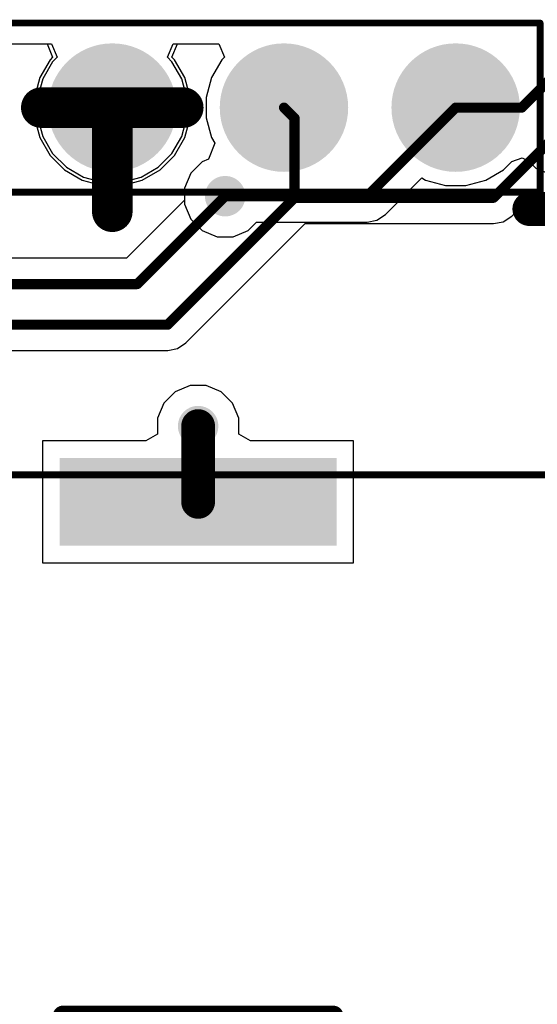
# Model space of a CAD drawing. Header units: inches. Extents: x 0.3 to 40.7, y 0 to 25.4.
# Tile 6 of 15: x 17.9 to 25.5, y 10.8 to 25.4. Entities that reach past the tile are written whole.
import ezdxf

# ---------------------------------------------------------------- set-up
doc = ezdxf.new("R2010")
doc.units = ezdxf.units.IN
for name, color, linetype in [('BOTTOM', 5, 'Continuous'), ('Bottom Solder', 6, 'Continuous'), ('Pad Holes', 156, 'Continuous'), ('TOP', 1, 'Continuous'), ('Top Assembly', 56, 'Continuous'), ('Top Overlay', 2, 'Continuous'), ('Top Solder', 216, 'Continuous'), ('Via Holes', 16, 'Continuous')]:
    doc.layers.add(name, color=color, linetype=linetype)

# ---------------------------------------------------------------- blocks, each defined once
blk = doc.blocks.new('PKLCS1212E4001_R1_2958')
at = {"layer": 'TOP'}
for points in [[(2, 6.2), (2, 5), (-2, 5), (-2, 6.2)], [(2, -5), (2, -6.2), (-2, -6.2), (-2, -5)]]:
    blk.add_hatch(color=1, dxfattribs=at).paths.add_polyline_path(points)
at = {"layer": 'Top Assembly'}
blk.add_hatch(color=56, dxfattribs=at).paths.add_polyline_path([(-6, 3), (-3, 3), (-3, 6), (-6, 6)])
at = {"layer": 'Top Solder'}
for points in [[(2.05, 6.25), (2.05, 4.95), (-2.05, 4.95), (-2.05, 6.25)], [(2.05, -4.95), (2.05, -6.25), (-2.05, -6.25), (-2.05, -4.95)]]:
    blk.add_hatch(color=216, dxfattribs=at).paths.add_polyline_path(points)
at = {"layer": 'Top Assembly', "const_width": 0.1}
for points in [[(6, 6), (-6, 6)], [(-6, 6), (-6, -6)], [(6, 6), (6, -6)], [(6, -6), (-6, -6)]]:
    blk.add_lwpolyline(points, dxfattribs=at)
at = {"layer": 'Top Assembly', "const_width": 0.05}
for points in [[(-6.025, 6, 1), (-5.975, 6, 1)], [(-6.025, 6, 1), (-5.975, 6, 1)], [(5.975, 6, 1), (6.025, 6, 1)], [(5.975, 6, 1), (6.025, 6, 1)], [(-6.025, -6, 1), (-5.975, -6, 1)], [(-6.025, -6, 1), (-5.975, -6, 1)], [(5.975, -6, 1), (6.025, -6, 1)], [(5.975, -6, 1), (6.025, -6, 1)]]:
    blk.add_lwpolyline(points, format="xyb", close=True, dxfattribs=at)
at = {"layer": 'Top Overlay', "const_width": 0.3}
for points in [[(0, 4), (-2, 2)], [(2, 2), (0, 4)], [(2, 2), (-2, 2)]]:
    blk.add_lwpolyline(points, dxfattribs=at)
at = {"layer": 'Top Overlay', "const_width": 0.15}
for points in [[(-0.075, 4, 1), (0.075, 4, 1)], [(-0.075, 4, 1), (0.075, 4, 1)], [(-2.075, 2, 1), (-1.925, 2, 1)], [(-2.075, 2, 1), (-1.925, 2, 1)], [(1.925, 2, 1), (2.075, 2, 1)], [(1.925, 2, 1), (2.075, 2, 1)]]:
    blk.add_lwpolyline(points, format="xyb", close=True, dxfattribs=at)
blk = doc.blocks.new('PIN_HEADER_2_54___VERT__1_4POS_F_________1_2959')
at = {"layer": 'BOTTOM'}
h = blk.add_hatch(color=5, dxfattribs=at)
edge = h.paths.add_edge_path()
edge.add_arc((-3.81, 0), 0.85, 0, 360)
h = blk.add_hatch(color=5, dxfattribs=at)
edge = h.paths.add_edge_path()
edge.add_arc((-1.27, 0), 0.85, 0, 360)
h = blk.add_hatch(color=5, dxfattribs=at)
edge = h.paths.add_edge_path()
edge.add_arc((1.27, 0), 0.85, 0, 360)
h = blk.add_hatch(color=5, dxfattribs=at)
edge = h.paths.add_edge_path()
edge.add_arc((3.81, 0), 0.85, 0, 360)
at = {"layer": 'Bottom Solder'}
h = blk.add_hatch(color=6, dxfattribs=at)
edge = h.paths.add_edge_path()
edge.add_arc((-3.81, 0), 0.95, 0, 360)
h = blk.add_hatch(color=6, dxfattribs=at)
edge = h.paths.add_edge_path()
edge.add_arc((-1.27, 0), 0.95, 0, 360)
h = blk.add_hatch(color=6, dxfattribs=at)
edge = h.paths.add_edge_path()
edge.add_arc((1.27, 0), 0.95, 0, 360)
h = blk.add_hatch(color=6, dxfattribs=at)
edge = h.paths.add_edge_path()
edge.add_arc((3.81, 0), 0.95, 0, 360)
at = {"layer": 'Pad Holes'}
h = blk.add_hatch(color=7, dxfattribs=at)
edge = h.paths.add_edge_path()
edge.add_arc((-3.81, 0), 0.5, 0, 360)
h = blk.add_hatch(color=7, dxfattribs=at)
edge = h.paths.add_edge_path()
edge.add_arc((-1.27, 0), 0.5, 0, 360)
h = blk.add_hatch(color=7, dxfattribs=at)
edge = h.paths.add_edge_path()
edge.add_arc((1.27, 0), 0.5, 0, 360)
h = blk.add_hatch(color=7, dxfattribs=at)
edge = h.paths.add_edge_path()
edge.add_arc((3.81, 0), 0.5, 0, 360)
at = {"layer": 'TOP'}
h = blk.add_hatch(color=1, dxfattribs=at)
edge = h.paths.add_edge_path()
edge.add_arc((-3.81, 0), 0.85, 0, 360)
h = blk.add_hatch(color=1, dxfattribs=at)
edge = h.paths.add_edge_path()
edge.add_arc((-1.27, 0), 0.85, 0, 360)
h = blk.add_hatch(color=1, dxfattribs=at)
edge = h.paths.add_edge_path()
edge.add_arc((1.27, 0), 0.85, 0, 360)
h = blk.add_hatch(color=1, dxfattribs=at)
edge = h.paths.add_edge_path()
edge.add_arc((3.81, 0), 0.85, 0, 360)
at = {"layer": 'Top Assembly'}
blk.add_hatch(color=56, dxfattribs=at).paths.add_polyline_path([(-5.06, -1.25), (-3.81, -1.25), (-3.81, 0), (-5.06, 0)])
at = {"layer": 'Top Solder'}
h = blk.add_hatch(color=216, dxfattribs=at)
edge = h.paths.add_edge_path()
edge.add_arc((-3.81, 0), 0.95, 0, 360)
h = blk.add_hatch(color=216, dxfattribs=at)
edge = h.paths.add_edge_path()
edge.add_arc((-1.27, 0), 0.95, 0, 360)
h = blk.add_hatch(color=216, dxfattribs=at)
edge = h.paths.add_edge_path()
edge.add_arc((1.27, 0), 0.95, 0, 360)
h = blk.add_hatch(color=216, dxfattribs=at)
edge = h.paths.add_edge_path()
edge.add_arc((3.81, 0), 0.95, 0, 360)
at = {"layer": 'Top Assembly', "const_width": 0.1}
for points in [[(-5.06, 1.25), (5.06, 1.25)], [(-5.06, -1.25), (-5.06, 1.25)], [(5.06, -1.25), (5.06, 1.25)], [(-5.06, -1.25), (5.06, -1.25)]]:
    blk.add_lwpolyline(points, dxfattribs=at)
at = {"layer": 'Top Assembly', "const_width": 0.05}
for points in [[(-5.085, 1.25, 1), (-5.035, 1.25, 1)], [(-5.085, 1.25, 1), (-5.035, 1.25, 1)], [(5.035, 1.25, 1), (5.085, 1.25, 1)], [(5.035, 1.25, 1), (5.085, 1.25, 1)], [(-5.085, -1.25, 1), (-5.035, -1.25, 1)], [(-5.085, -1.25, 1), (-5.035, -1.25, 1)], [(5.035, -1.25, 1), (5.085, -1.25, 1)], [(5.035, -1.25, 1), (5.085, -1.25, 1)]]:
    blk.add_lwpolyline(points, format="xyb", close=True, dxfattribs=at)

msp = doc.modelspace()

# ---------------------------------------------------------------- hatches: boundary and pattern name
at = {"layer": 'BOTTOM'}
h = msp.add_hatch(color=5, dxfattribs=at)
edge = h.paths.add_edge_path()
edge.add_arc((20.9, 22.8), 0.3, 0, 360)
h = msp.add_hatch(color=5, dxfattribs=at)
edge = h.paths.add_edge_path()
edge.add_arc((20.5, 19.4), 0.3, 0, 360)
at = {"layer": 'TOP'}
h = msp.add_hatch(color=1, dxfattribs=at)
edge = h.paths.add_edge_path()
edge.add_arc((20.9, 22.8), 0.3, 0, 360)
h = msp.add_hatch(color=1, dxfattribs=at)
edge = h.paths.add_edge_path()
edge.add_arc((20.5, 19.4), 0.3, 0, 360)
at = {"layer": 'Via Holes'}
h = msp.add_hatch(color=7, dxfattribs=at)
edge = h.paths.add_edge_path()
edge.add_arc((20.9, 22.8), 0.15, 0, 360)
h = msp.add_hatch(color=7, dxfattribs=at)
edge = h.paths.add_edge_path()
edge.add_arc((20.5, 19.4), 0.15, 0, 360)

# ---------------------------------------------------------------- linework, layer by layer
at = {"layer": 'BOTTOM'}
for p, q in [((17.59, 25.054), (18.265, 25.054)), ((18.265, 25.054), (18.348, 24.854)), ((20.112, 24.854), (20.195, 25.054)), ((20.195, 25.054), (20.805, 25.054)), ((20.805, 25.054), (20.888, 24.854)), ((18.31, 24.816), (18.158, 24.554)), ((18.348, 24.854), (18.31, 24.816)), ((20.15, 24.816), (20.112, 24.854)), ((20.302, 24.554), (20.15, 24.816)), ((20.85, 24.816), (20.698, 24.554)), ((20.888, 24.854), (20.85, 24.816)), ((18.158, 24.554), (18.08, 24.261)), ((20.38, 24.261), (20.302, 24.554)), ((20.698, 24.554), (20.62, 24.261)), ((18.08, 24.261), (18.08, 23.959)), ((20.38, 23.959), (20.38, 24.261)), ((20.62, 24.261), (20.62, 23.959)), ((18.08, 23.959), (18.158, 23.666)), ((20.302, 23.666), (20.38, 23.959)), ((20.62, 23.959), (20.698, 23.666)), ((18.158, 23.666), (18.31, 23.404)), ((20.15, 23.404), (20.302, 23.666)), ((20.698, 23.666), (20.745, 23.585)), ((20.745, 23.584), (20.652, 23.347)), ((20.745, 23.585), (20.745, 23.584)), ((18.31, 23.404), (18.524, 23.19)), ((19.936, 23.19), (20.15, 23.404)), ((20.56, 23.309), (20.391, 23.14)), ((20.652, 23.347), (20.56, 23.309)), ((18.524, 23.19), (18.786, 23.038)), ((19.674, 23.038), (19.936, 23.19)), ((18.786, 23.038), (19.079, 22.96)), ((19.381, 22.96), (19.674, 23.038)), ((20.391, 23.14), (20.3, 22.919)), ((19.079, 22.96), (19.381, 22.96)), ((20.3, 22.919), (20.3, 22.741)), ((25.139, 22.506), (25.556, 22.923)), ((20.3, 22.741), (19.442, 21.882)), ((24.869, 22.394), (25.015, 22.423)), ((25.015, 22.423), (25.139, 22.506)), ((20.32, 20.63), (22.085, 22.394)), ((22.085, 22.394), (24.869, 22.394)), ((19.442, 21.882), (15.466, 21.882)), ((20.05, 20.518), (20.196, 20.547)), ((20.196, 20.547), (20.32, 20.63)), ((14.766, 20.518), (20.05, 20.518))]:
    msp.add_line(p, q, dxfattribs=at)
at = {"layer": 'BOTTOM', "const_width": 0.15}
for points in [[(25.288, 24.11), (25.71, 24.532)], [(21.77, 24.11), (21.926, 23.954)], [(24.31, 24.11), (25.288, 24.11)], [(21.926, 22.776), (21.926, 23.954)], [(24.869, 22.776), (25.814, 23.722)], [(19.6, 21.5), (20.9, 22.8)], [(20.05, 20.9), (21.926, 22.776)], [(21.926, 22.776), (24.869, 22.776)], [(15, 21.5), (19.6, 21.5)], [(14.3, 20.9), (20.05, 20.9)]]:
    msp.add_lwpolyline(points, dxfattribs=at)
at = {"layer": 'BOTTOM', "const_width": 0.075}
for points in [[(21.733, 24.11, 1), (21.808, 24.11, 1)], [(24.273, 24.11, 1), (24.348, 24.11, 1)], [(25.25, 24.11, 1), (25.325, 24.11, 1)], [(25.25, 24.11, 1), (25.325, 24.11, 1)], [(21.889, 23.954, 1), (21.964, 23.954, 1)], [(21.889, 23.954, 1), (21.964, 23.954, 1)], [(20.862, 22.8, 1), (20.937, 22.8, 1)], [(21.889, 22.776, 1), (21.964, 22.776, 1)], [(21.889, 22.776, 1), (21.964, 22.776, 1)], [(21.889, 22.776, 1), (21.964, 22.776, 1)], [(24.831, 22.776, 1), (24.906, 22.776, 1)], [(24.831, 22.776, 1), (24.906, 22.776, 1)], [(19.562, 21.5, 1), (19.637, 21.5, 1)], [(19.562, 21.5, 1), (19.637, 21.5, 1)], [(20.013, 20.9, 1), (20.088, 20.9, 1)], [(20.013, 20.9, 1), (20.088, 20.9, 1)]]:
    msp.add_lwpolyline(points, format="xyb", close=True, dxfattribs=at)
at = {"layer": 'TOP'}
for p, q in [((17.655, 25.054), (18.33, 25.054)), ((18.33, 25.054), (18.413, 24.854)), ((20.047, 24.854), (20.13, 25.054)), ((20.13, 25.054), (20.805, 25.054)), ((20.805, 25.054), (20.888, 24.854)), ((18.347, 24.788), (18.201, 24.536)), ((18.413, 24.854), (18.347, 24.788)), ((20.113, 24.788), (20.047, 24.854)), ((20.259, 24.536), (20.113, 24.788)), ((20.85, 24.816), (20.698, 24.554)), ((20.888, 24.854), (20.85, 24.816)), ((18.201, 24.536), (18.126, 24.255)), ((20.334, 24.255), (20.259, 24.536)), ((20.698, 24.554), (20.62, 24.261)), ((18.126, 24.255), (18.126, 24.21)), ((18.126, 24.21), (20.334, 24.21)), ((20.334, 24.21), (20.334, 24.255)), ((20.62, 24.261), (20.62, 23.959)), ((19.13, 24.01), (18.126, 24.01)), ((18.126, 24.01), (18.126, 23.965)), ((18.126, 23.965), (18.201, 23.684)), ((19.13, 23.006), (19.13, 24.01)), ((20.334, 24.01), (19.33, 24.01)), ((19.33, 24.01), (19.33, 23.006)), ((20.259, 23.684), (20.334, 23.965)), ((20.334, 23.965), (20.334, 24.01)), ((20.62, 23.959), (20.698, 23.666)), ((18.201, 23.684), (18.347, 23.432)), ((20.113, 23.432), (20.259, 23.684)), ((20.698, 23.666), (20.745, 23.585)), ((20.745, 23.584), (20.652, 23.347)), ((20.745, 23.585), (20.745, 23.584)), ((18.347, 23.432), (18.552, 23.227)), ((19.908, 23.227), (20.113, 23.432)), ((20.56, 23.309), (20.391, 23.14)), ((20.652, 23.347), (20.56, 23.309)), ((25.016, 23.19), (25.141, 23.315)), ((25.141, 23.315), (25.293, 23.369)), ((25.293, 23.369), (25.405, 23.306)), ((25.405, 23.306), (25.498, 23.213)), ((18.552, 23.227), (18.804, 23.081)), ((19.656, 23.081), (19.908, 23.227)), ((24.754, 23.038), (25.016, 23.19)), ((25.498, 23.213), (25.719, 23.122)), ((18.804, 23.081), (19.085, 23.006)), ((19.085, 23.006), (19.13, 23.006)), ((19.33, 23.006), (19.375, 23.006)), ((19.375, 23.006), (19.656, 23.081)), ((20.391, 23.14), (20.3, 22.919)), ((23.27, 22.53), (23.811, 23.07)), ((23.811, 23.07), (23.866, 23.038)), ((23.866, 23.038), (24.159, 22.96)), ((24.461, 22.96), (24.754, 23.038)), ((20.3, 22.919), (20.3, 22.681)), ((24.159, 22.96), (24.461, 22.96)), ((20.3, 22.681), (20.391, 22.46)), ((20.391, 22.46), (20.56, 22.291)), ((23, 22.418), (23.146, 22.447)), ((23.146, 22.447), (23.27, 22.53)), ((20.56, 22.291), (20.781, 22.2)), ((21.019, 22.2), (21.24, 22.291)), ((21.24, 22.291), (21.366, 22.418)), ((21.366, 22.418), (23, 22.418)), ((20.781, 22.2), (21.019, 22.2)), ((20.381, 20), (20.16, 19.909)), ((20.619, 20), (20.381, 20)), ((20.84, 19.909), (20.619, 20)), ((20.16, 19.909), (19.991, 19.74)), ((21.009, 19.74), (20.84, 19.909)), ((19.991, 19.74), (19.9, 19.519)), ((21.1, 19.519), (21.009, 19.74)), ((19.9, 19.519), (19.9, 19.281)), ((21.1, 19.281), (21.1, 19.519)), ((19.9, 19.281), (19.725, 19.18)), ((21.275, 19.18), (21.1, 19.281)), ((19.725, 19.18), (18.2, 19.18)), ((18.2, 19.18), (18.2, 17.38)), ((22.8, 19.18), (21.275, 19.18)), ((22.8, 17.38), (22.8, 19.18)), ((18.2, 17.38), (22.8, 17.38))]:
    msp.add_line(p, q, dxfattribs=at)
for points, const_width in [([(18.18, 24.11), (19.23, 24.11)], 0.6), ([(19.23, 24.11), (20.28, 24.11)], 0.6), ([(19.23, 22.57), (19.23, 24.11)], 0.6), ([(23, 22.8), (24.31, 24.11)], 0.15), ([(20.9, 22.8), (23, 22.8)], 0.15), ([(25.4, 22.61), (26.85, 22.61)], 0.5), ([(20.5, 18.28), (20.5, 19.4)], 0.5)]:
    msp.add_lwpolyline(points, dxfattribs=dict(at, const_width=const_width))
for points, const_width in [([(18.03, 24.11, 1), (18.33, 24.11, 1)], 0.3), ([(19.08, 24.11, 1), (19.38, 24.11, 1)], 0.3), ([(19.08, 24.11, 1), (19.38, 24.11, 1)], 0.3), ([(19.08, 24.11, 1), (19.38, 24.11, 1)], 0.3), ([(20.13, 24.11, 1), (20.43, 24.11, 1)], 0.3), ([(24.273, 24.11, 1), (24.348, 24.11, 1)], 0.075), ([(19.08, 22.57, 1), (19.38, 22.57, 1)], 0.3), ([(20.862, 22.8, 1), (20.937, 22.8, 1)], 0.075), ([(22.963, 22.8, 1), (23.038, 22.8, 1)], 0.075), ([(22.963, 22.8, 1), (23.038, 22.8, 1)], 0.075), ([(25.275, 22.61, 1), (25.525, 22.61, 1)], 0.25), ([(20.375, 19.4, 1), (20.625, 19.4, 1)], 0.25), ([(20.375, 18.28, 1), (20.625, 18.28, 1)], 0.25)]:
    msp.add_lwpolyline(points, format="xyb", close=True, dxfattribs=dict(at, const_width=const_width))

# ---------------------------------------------------------------- block references
msp.add_blockref('PIN_HEADER_2_54___VERT__1_4POS_F_________1_2959', (20.5, 24.11))
at = {"rotation": 180}
msp.add_blockref('PKLCS1212E4001_R1_2958', (20.5, 12.68), dxfattribs=at)

doc.saveas('drawing.dxf')
